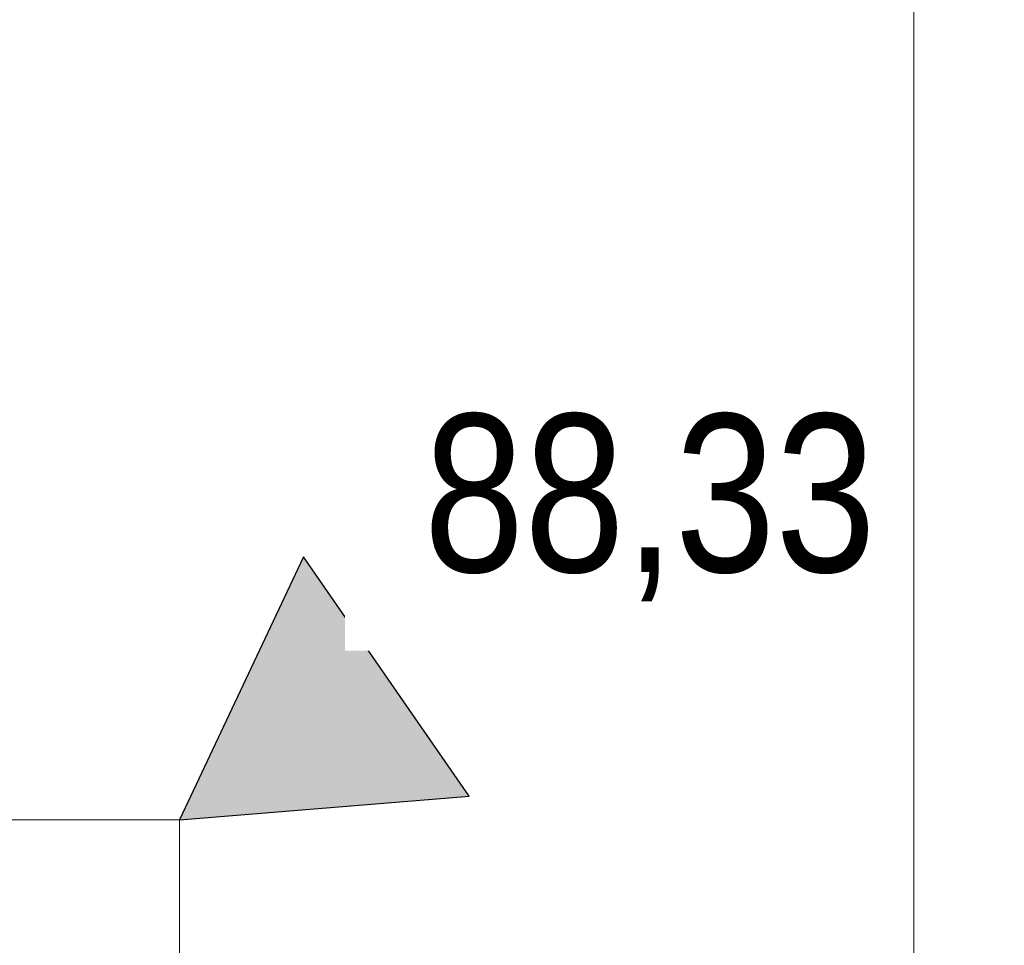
# Model space of a CAD drawing. Extents: x 261105 to 7565828, y -85627 to 5881792.
# Tile 29 of 116: x 336651 to 337900, y -17161 to -15988. Entities that reach past the tile are written whole.
import ezdxf

# ---------------------------------------------------------------- set-up
doc = ezdxf.new("R2010")
doc.units = 0
doc.header["$MEASUREMENT"] = 0
doc.layers.add('krawężnik zew', color=7, linetype='Continuous', lineweight=30, true_color=0x000000)
doc.layers.add('tlo', color=7, linetype='Continuous', lineweight=9, true_color=0xb2b2b2)
doc.layers.add('linii', color=7, linetype='Continuous', lineweight=15)
doc.layers.add('zz-odwodnienie', color=31, linetype='Continuous')
doc.styles.add('ARIAL', font='arial.ttf')

# ---------------------------------------------------------------- blocks, each defined once
blk = doc.blocks.new('d_rzędna')
at = {"layer": 'zz-odwodnienie'}
blk.add_hatch(color=0, dxfattribs=at).paths.add_polyline_path([(0, 0), (0.3687, 0.6385), (-0.3687, 0.6385)])
at = {"layer": 'zz-odwodnienie', "color": 0}
for p, q in [((-0.3687, 0.6385), (0, 0)), ((0.3687, 0.6385), (-0.3687, 0.6385)), ((-0.3687, 0.6385), (0, 0)), ((0.3687, 0.6385), (-0.3687, 0.6385)), ((0, 0), (0.3687, 0.6385)), ((0, 0), (0.3687, 0.6385))]:
    blk.add_line(p, q, dxfattribs=at)
blk = doc.blocks.new('D_wysokościówka_2025-09-03')
at = {"layer": 'zz-odwodnienie', "color": 253, "true_color": 0x999999, "xscale": 0.5, "yscale": 0.4999999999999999, "zscale": 0.4999999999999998, "rotation": 278.4184771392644}
blk.add_blockref('d_rzędna', (68.3997, -130.4846), dxfattribs=at)
at = {"layer": 'zz-odwodnienie', "color": 253, "lineweight": 13, "true_color": 0x999999, "insert": (68.9054, -130.1608, 0), "char_height": 0.2, "width": 0.876773, "attachment_point": 1, "rotation": 333.7089, "style": 'ARIAL', "bg_fill": 2}
blk.add_mtext('{\\fArial Narrow|b0|i0|c238|p34;88,33}', dxfattribs=at)
blk = doc.blocks.new('dgfdsgsg')
at = {"layer": 'tlo', "elevation": 0, "flags": 128}
blk.add_lwpolyline([(372579, 7851.7), (373279, 7851.7, 0.414214), (374079, 8651.7), (374079.1, 19151.7, 0.414214), (373279.1, 19951.7), (372579.1, 19951.7, 0.414214), (371779.1, 19151.7), (371779, 8651.7, 0.414214)], format="xyb", close=True, dxfattribs=at)

msp = doc.modelspace()

# ---------------------------------------------------------------- block references
at = {"layer": 'krawężnik zew', "xscale": 999.9999999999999, "yscale": 999.9999999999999, "zscale": 999.9999999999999, "rotation": 26.29109939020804}
msp.add_blockref('D_wysokościówka_2025-09-03', (217733.7, 69687.7, 0), dxfattribs=at)

# ---------------------------------------------------------------- next in the draw order: linework, layer by layer
at = {"layer": 'linii', "elevation": 0}
msp.add_lwpolyline([(313853.6, -17002.5), (336853.6, -17002.5), (336853.6, -28152.5), (313853.6, -28152.5)], close=True, dxfattribs=at)

# ---------------------------------------------------------------- next in the draw order: block references
at = {"layer": 'linii'}
msp.add_blockref('dgfdsgsg', (-33994.2, -33734.1), dxfattribs=at)

doc.saveas('drawing.dxf')
